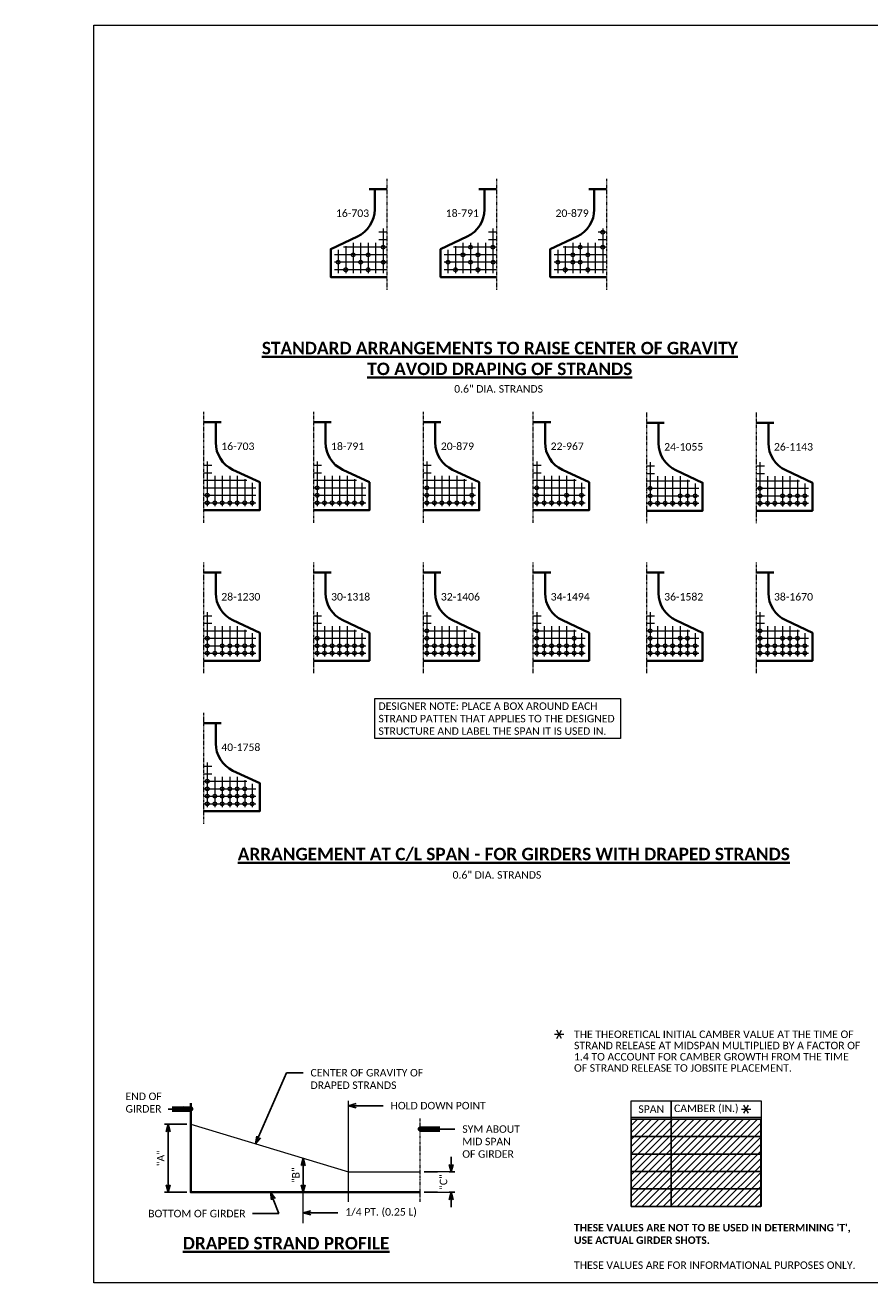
# Model space of a CAD drawing. Extents: x -388 to 987, y 70 to 322.
# Tile 13 of 16: x 255 to 424, y 70 to 322. Entities that reach past the tile are written whole.
import ezdxf
from ezdxf import colors
from ezdxf.entities.mleader import LeaderData, LeaderLine
from ezdxf.enums import TextEntityAlignment as Align
from ezdxf.math import Vec2, Vec3

# ---------------------------------------------------------------- set-up
doc = ezdxf.new("R2010")
doc.units = 0
doc.header["$MEASUREMENT"] = 0
doc.linetypes.add('Wisdot4', pattern=[0.28125, 0.125, -0.0625, 0.03125, -0.0625])
for name, color, linetype, lineweight in [('B_ANNO', 7, 'Continuous', 18), ('B_ANNO_DIM', 7, 'Continuous', 18), ('B_ANNO_SYMB', 7, 'Continuous', 18), ('B_ANNO_TEXT', 7, 'Continuous', 18), ('B_ANNO_TEXT_TITLE', 7, 'Continuous', 40), ('B_CNTR_GIRD', 2, 'Wisdot4', 18), ('B_CONC_GIRD', 50, 'Continuous', 40), ('B_DETAIL', 7, 'Continuous', 18), ('B_STEEL', 92, 'Continuous', 18)]:
    doc.layers.add(name, color=color, linetype=linetype, lineweight=lineweight)
doc.layers.add('B_ANNO_DESIGN_NOTES', color=1, linetype='Continuous', lineweight=18, true_color=0xff0000)
doc.layers.add('B_ANNO_NOPLOT', color=47, linetype='Continuous', lineweight=18, plot=False)
doc.styles.add('Annotative', font='calibri.ttf', dxfattribs={"height": 0.0625})
doc.styles.get("Standard").update_dxf_attribs({"font": 'calibri.ttf'})
doc.styles.add('Title', font='calibrib.ttf', dxfattribs={"height": 0.125})
doc.dimstyles.new('Annotative', dxfattribs={"dimscale": 0, "dimtxt": 0.0625, "dimasz": 0.0625, "dimexe": 0.03125, "dimexo": 0.03125, "dimgap": 0.03125, "dimtad": 1, "dimdec": 3, "dimzin": 3, "dimdsep": 46, "dimlunit": 4, "dimtxsty": 'Standard', "dimblk": 'OPEN30', "dimcen": 0.03125, "dimaunit": 1, "dimadec": 0, "dimazin": 3, "dimtfac": 0.75, "dimtdec": 3, "dimtofl": 0, "dimtmove": 0, "dimatfit": 3, "dimldrblk": 'OPEN30', "dimfxl": 1, "dimtfill": 1, "dimfrac": 1, "dimtolj": 1, "dimtzin": 0, "dimarcsym": 0})

# ---------------------------------------------------------------- blocks, each defined once
blk = doc.blocks.new('*T32')
at = {"layer": 'B_ANNO', "color": 0, "linetype": 'ByBlock', "lineweight": -2, "transparency": 16777216}
for p, q in [((0, 0), (26, 0)), ((0, 0), (0, -17.5)), ((8, 0), (8, -17.5)), ((26, 0), (26, -17.5)), ((0, -3.5), (26, -3.5)), ((0, -7), (26, -7)), ((0, -10.5), (26, -10.5)), ((0, -14), (26, -14)), ((0, -17.5), (26, -17.5))]:
    blk.add_line(p, q, dxfattribs=at)
blk = doc.blocks.new('_Open30')
at = {"color": 0, "linetype": 'ByBlock', "lineweight": -2}
for p, q in [((-1, 0.27), (0, 0)), ((0, 0), (-1, -0.27)), ((0, 0), (-1, 0))]:
    blk.add_line(p, q, dxfattribs=at)
blk = doc.blocks.new('*D46')
at = {"layer": 'B_ANNO_DIM', "color": 0, "lineweight": -2, "transparency": 16777216}
for p, q in [((18.67, 31.79), (14.17, 31.79)), ((14.92, 19.67), (14.92, 30.29)), ((18.67, 18.17), (14.17, 18.17))]:
    blk.add_line(p, q, dxfattribs=at)
at = {"layer": 'Defpoints', "color": 0, "transparency": 16777216}
for p in [(14.92, 31.79), (19.42, 31.79), (19.42, 18.17)]:
    blk.add_point(p, dxfattribs=at)
at = {"layer": 'B_ANNO_DIM', "color": 0, "lineweight": -2, "transparency": 16777216, "xscale": 1.5, "yscale": 1.5, "zscale": 1.5}
for p, rotation in [((14.92, 31.79), 90), ((14.92, 18.17), 270)]:
    blk.add_blockref('_Open30', p, dxfattribs=dict(at, rotation=rotation))
at = {"layer": 'B_ANNO_DIM', "color": 0, "transparency": 16777216, "insert": (13.41, 24.98), "char_height": 1.5, "attachment_point": 5, "rotation": 90, "bg_fill": 3, "box_fill_scale": 1.25, "bg_fill_color": 256, "bg_fill_true_color": 13158600, "bg_fill_transparency": 0}
blk.add_mtext('\\A1;"A"', dxfattribs=at)
blk = doc.blocks.new('*D47')
at = {"layer": 'B_ANNO_DIM', "color": 0, "lineweight": -2, "transparency": 16777216}
for p, q in [((71.59, 23.72), (71.59, 25.22)), ((66.21, 22.22), (72.34, 22.22)), ((66.21, 18.17), (72.34, 18.17)), ((71.59, 16.67), (71.59, 15.17))]:
    blk.add_line(p, q, dxfattribs=at)
at = {"layer": 'Defpoints', "color": 0, "transparency": 16777216}
for p in [(65.46, 22.22), (65.46, 18.17)]:
    blk.add_point(p, dxfattribs=at)
at = {"layer": 'B_ANNO_DIM', "color": 0, "lineweight": -2, "transparency": 16777216, "xscale": 1.5, "yscale": 1.5, "zscale": 1.5}
for p, rotation in [((71.59, 22.22), 270), ((71.59, 18.17), 90)]:
    blk.add_blockref('_Open30', p, dxfattribs=dict(at, rotation=rotation))
at = {"layer": 'B_ANNO_DIM', "color": 0, "transparency": 16777216, "insert": (70.07, 20.2), "char_height": 1.5, "attachment_point": 5, "rotation": 90, "bg_fill": 3, "box_fill_scale": 1.25, "bg_fill_color": 256, "bg_fill_true_color": 13158600, "bg_fill_transparency": 0}
blk.add_mtext('\\A1;"C"', dxfattribs=at)
at = {"layer": 'Defpoints', "color": 0, "transparency": 16777216}
blk.add_point((71.59, 22.22), dxfattribs=at)
blk = doc.blocks.new('*D52')
at = {"layer": 'B_ANNO_DIM', "color": 0, "lineweight": -2, "transparency": 16777216}
blk.add_line((41.98, 19.67), (41.98, 23.47), dxfattribs=at)
at = {"layer": 'Defpoints', "color": 0, "transparency": 16777216}
for p in [(41.98, 24.97), (41.98, 24.97), (41.98, 18.17)]:
    blk.add_point(p, dxfattribs=at)
at = {"layer": 'B_ANNO_DIM', "color": 0, "lineweight": -2, "transparency": 16777216, "xscale": 1.5, "yscale": 1.5, "zscale": 1.5}
for p, rotation in [((41.98, 24.97), 90), ((41.98, 18.17), 270)]:
    blk.add_blockref('_Open30', p, dxfattribs=dict(at, rotation=rotation))
at = {"layer": 'B_ANNO_DIM', "color": 0, "transparency": 16777216, "insert": (40.48, 21.57), "char_height": 1.5, "attachment_point": 5, "rotation": 90, "bg_fill": 3, "box_fill_scale": 1.25, "bg_fill_color": 256, "bg_fill_true_color": 13158600, "bg_fill_transparency": 0}
blk.add_mtext('\\A1;"B"', dxfattribs=at)
blk = doc.blocks.new('SYMBOLS')
at = {"layer": 'B_ANNO_SYMB', "color": 0, "lineweight": -2}
for p, q in [((-1.73, -0.79), (-1.26, 0.02)), ((-1.26, -0.79), (-1.73, 0.02)), ((-1.97, -0.38), (-1.03, -0.38))]:
    blk.add_line(p, q, dxfattribs=at)
blk = doc.blocks.new('STRAND ARANGEMENT DETAIL')
at = {"layer": 'B_CNTR_GIRD'}
blk.add_line((0, 22.29), (0, 0), dxfattribs=at)
at = {"layer": 'B_CONC_GIRD'}
blk.add_line((0, 20.23), (-3.56, 20.23), dxfattribs=at)
blk.add_lwpolyline([(0, 2.58), (-11.25, 2.58), (-11.25, 8.2), (-5.9, 10.7, 0.290745), (-2.44, 16.14), (-2.44, 20.23)], format="xyb", dxfattribs=at)
at = {"layer": 'B_DETAIL'}
for p, q in [((0, 11.58), (-1.64, 11.58)), ((-0.75, 12.32), (-0.75, 3.41)), ((-9.75, 8.07), (-9.75, 3.41)), ((0, 8.58), (-8.68, 8.58)), ((-8.25, 8.78), (-8.25, 3.41)), ((-6.75, 9.48), (-6.75, 3.41)), ((-5.25, 9.48), (-5.25, 3.41)), ((-3.75, 9.48), (-3.75, 3.41)), ((-2.25, 9.48), (-2.25, 3.41)), ((0, 10.08), (-1.64, 10.08)), ((0, 7.08), (-10.5, 7.08)), ((0, 5.58), (-10.5, 5.58)), ((0, 4.08), (-10.5, 4.08))]:
    blk.add_line(p, q, dxfattribs=at)
blk = doc.blocks.new('INS_G45W_BASE2')
at = {"layer": 'B_ANNO_DESIGN_NOTES'}
h = blk.add_hatch(dxfattribs=at)
h.set_pattern_fill('ANSI31', color=256, scale=8)
h.set_pattern_definition([(45, (120.6927, 24.0539), (-0.707107, 0.707107), [])])
h.paths.add_polyline_path([(133.6927, 32.8039), (133.6927, 15.3039), (107.6927, 15.3039), (107.6927, 32.8039)])
blk.add_line((115.6927, 32.8039, 0.8422), (115.6927, 36.4663, 0.8422))
at = {"layer": 'B_ANNO'}
blk.add_line((133.6927, 33.1546, 0.8422), (107.6927, 33.1546, 0.8422), dxfattribs=at)
at = {"layer": 'B_ANNO', "color": 8, "lineweight": 0}
blk.add_line((107.6927, 32.8039, 0.8422), (107.6927, 32.8039, 0.8422), dxfattribs=at)
at = {"layer": 'B_ANNO', "elevation": 0.8422}
blk.add_lwpolyline([(107.6927, 32.8039), (107.6927, 36.4663), (133.6927, 36.4663), (133.6927, 32.8039)], dxfattribs=at)
blk.add_lwpolyline([(133.6927, 32.8039), (133.6927, 15.3039), (107.6927, 15.3039), (107.6927, 32.8039)], close=True, dxfattribs=at)
at = {"layer": 'B_ANNO_DIM'}
for p, q in [((38.6, 42.0956, 0.8422), (41.0776, 42.0956, 0.8422)), ((51.0697, 16.236, 0.8422), (51.0697, 36.4704, 0.8422)), ((41.9835, 11.9463, 0.8422), (41.9835, 18.4565, 0.8422))]:
    blk.add_line(p, q, dxfattribs=at)
at = {"layer": 'B_CNTR_GIRD'}
blk.add_line((65.4285, 16.236, 0.8422), (65.4285, 32.9087, 0.8422), dxfattribs=at)
at = {"layer": 'B_STEEL'}
for centre in [(101.9743, 210.5044, 0.8422), (57.9743, 207.505, 0.8422), (75.4741, 207.505, 0.8422), (79.9741, 207.505, 0.8422), (97.4743, 207.5044, 0.8422), (101.9743, 207.5044, 0.8422), (48.9743, 204.505, 0.8422), (51.9743, 206.005, 0.8422), (53.4743, 204.505, 0.8422), (54.9743, 206.005, 0.8422), (58.0181, 204.5046, 0.8422), (70.9741, 204.505, 0.8422), (73.9741, 206.005, 0.8422), (75.4741, 204.505, 0.8422), (76.9741, 206.005, 0.8422), (80.0177, 204.5046, 0.8422), (92.9743, 204.5044, 0.8422), (95.9743, 206.0044, 0.8422), (95.9743, 204.5046, 0.8422), (97.4743, 204.5044, 0.8422), (98.9742, 206.0046, 0.8422), (50.4758, 203.005, 0.8422), (54.9758, 203.005, 0.8422), (72.4756, 203.005, 0.8422), (76.9756, 203.005, 0.8422), (94.4758, 203.0044, 0.8422), (98.9758, 203.0044, 0.8422), (44.7408, 159.3039, 0.8422), (66.7407, 159.3045, 0.8422), (88.7408, 159.3035), (111.4841, 159.1989, 0.8422), (133.4845, 159.1989, 0.8422), (22.7409, 157.8039, 0.8422), (22.7409, 156.3039, 0.8422), (24.2394, 156.3039, 0.8422), (25.7409, 156.3039, 0.8422), (27.2409, 156.3039, 0.8422), (28.7409, 156.3039, 0.8422), (30.2394, 156.3039, 0.8422), (31.7409, 156.3039, 0.8422), (44.7408, 157.8039, 0.8422), (44.7408, 156.3039, 0.8422), (46.2393, 156.3039, 0.8422), (47.7408, 156.3039, 0.8422), (49.2408, 156.3039, 0.8422), (50.7408, 156.3039, 0.8422), (52.2393, 156.3039, 0.8422), (53.7408, 156.3039, 0.8422), (66.7407, 157.8045, 0.8422), (66.7407, 156.3045, 0.8422), (68.2392, 156.3045, 0.8422), (69.7407, 156.3045, 0.8422), (71.2407, 156.3045, 0.8422), (72.7407, 156.3045, 0.8422), (74.2392, 156.3045, 0.8422), (75.7407, 157.8045, 0.8422), (75.7407, 156.3045, 0.8422), (88.7408, 157.8035), (88.7408, 156.3035), (90.2393, 156.3035), (91.7408, 156.3035), (93.2408, 156.3035), (94.7408, 157.8035), (94.7408, 156.3035), (96.2393, 156.3035), (97.7408, 157.8035), (97.7408, 156.3035), (111.4841, 157.6989, 0.8422), (111.4841, 156.1989, 0.8422), (112.9826, 156.1989, 0.8422), (114.4841, 156.1989, 0.8422), (115.9841, 156.1989, 0.8422), (117.4841, 157.6989, 0.8422), (117.4841, 156.1989, 0.8422), (118.9826, 156.1989, 0.8422), (118.9841, 157.6989, 0.8422), (120.484, 157.6989, 0.8422), (120.484, 156.1989, 0.8422), (133.4845, 157.6989, 0.8422), (133.4845, 156.1989, 0.8422), (134.983, 156.1989, 0.8422), (136.4845, 156.1989, 0.8422), (137.9845, 157.6989, 0.8422), (137.9845, 156.1989, 0.8422), (139.4845, 157.6989, 0.8422), (139.4845, 156.1989, 0.8422), (140.983, 156.1989, 0.8422), (140.9845, 157.6989, 0.8422), (142.4844, 157.6989, 0.8422), (142.4844, 156.1989, 0.8422), (22.7407, 129.1522, 0.8422), (44.7409, 129.1522, 0.8422), (66.7408, 130.6512, 0.8422), (66.7408, 129.1512, 0.8422), (88.7409, 130.6517, 0.8422), (88.7409, 129.1517, 0.8422), (96.2413, 129.1517, 0.8422), (111.4842, 130.6517, 0.8422), (111.4842, 129.1517, 0.8422), (117.4842, 129.1517, 0.8422), (118.9844, 129.1517, 0.8422), (133.4843, 130.6517, 0.8422), (133.4843, 129.1517, 0.8422), (137.984, 129.1517, 0.8422), (139.4843, 129.1517, 0.8422), (140.9842, 129.1517, 0.8422), (22.7407, 127.6522, 0.8422), (22.7407, 126.1522, 0.8422), (24.2392, 126.1522, 0.8422), (25.7407, 127.6522, 0.8422), (25.7407, 126.1522, 0.8422), (27.2407, 127.6522, 0.8422), (27.2407, 126.1522, 0.8422), (28.7407, 127.6522, 0.8422), (28.7407, 126.1522, 0.8422), (30.2392, 126.1522, 0.8422), (30.2407, 127.6522, 0.8422), (31.7407, 127.6522, 0.8422), (31.7407, 126.1522, 0.8422), (44.7409, 127.6522, 0.8422), (44.7409, 126.1522, 0.8422), (46.2394, 126.1522, 0.8422), (46.2409, 127.6522, 0.8422), (47.7409, 127.6522, 0.8422), (47.7409, 126.1522, 0.8422), (49.2409, 127.6522, 0.8422), (49.2409, 126.1522, 0.8422), (50.7409, 127.6522, 0.8422), (50.7409, 126.1522, 0.8422), (52.2394, 126.1522, 0.8422), (52.2409, 127.6522, 0.8422), (53.7409, 127.6522, 0.8422), (53.7409, 126.1522, 0.8422), (66.7408, 127.6512, 0.8422), (66.7408, 126.1512, 0.8422), (68.2393, 126.1512, 0.8422), (68.2408, 127.6512, 0.8422), (69.7408, 127.6512, 0.8422), (69.7408, 126.1512, 0.8422), (71.2408, 127.6512, 0.8422), (71.2408, 126.1512, 0.8422), (72.7408, 127.6512, 0.8422), (72.7408, 126.1512, 0.8422), (74.2393, 126.1512, 0.8422), (74.2408, 127.6512, 0.8422), (75.7408, 127.6512, 0.8422), (75.7408, 126.1512, 0.8422), (88.7409, 127.6517, 0.8422), (88.7409, 126.1517, 0.8422), (90.2394, 126.1517, 0.8422), (90.2409, 127.6517, 0.8422), (91.7409, 127.6517, 0.8422), (91.7409, 126.1517, 0.8422), (93.2409, 127.6517, 0.8422), (93.2409, 126.1517, 0.8422), (94.7409, 127.6517, 0.8422), (94.7409, 126.1517, 0.8422), (96.2394, 126.1517, 0.8422), (96.2409, 127.6517, 0.8422), (97.7409, 127.6517, 0.8422), (97.7409, 126.1517, 0.8422), (111.4842, 127.6517, 0.8422), (111.4842, 126.1517, 0.8422), (112.9827, 126.1517, 0.8422), (112.9842, 127.6517, 0.8422), (114.4842, 127.6517, 0.8422), (114.4842, 126.1517, 0.8422), (115.9842, 127.6517, 0.8422), (115.9842, 126.1517, 0.8422), (117.4842, 127.6517, 0.8422), (117.4842, 126.1517, 0.8422), (118.9826, 126.1517, 0.8422), (118.9841, 127.6517, 0.8422), (120.4841, 127.6517, 0.8422), (120.4841, 126.1517, 0.8422), (133.4843, 127.6517, 0.8422), (133.4843, 126.1517, 0.8422), (134.9828, 126.1517, 0.8422), (134.9843, 127.6517, 0.8422), (136.4843, 127.6517, 0.8422), (136.4843, 126.1517, 0.8422), (137.9843, 127.6517, 0.8422), (137.9843, 126.1517, 0.8422), (139.4843, 127.6517, 0.8422), (139.4843, 126.1517, 0.8422), (140.9827, 126.1517, 0.8422), (140.9842, 127.6517, 0.8422), (142.4842, 127.6517, 0.8422), (142.4842, 126.1517, 0.8422), (22.7409, 100.4995, 0.8422), (22.7409, 98.9995, 0.8422), (25.7409, 98.9995, 0.8422), (27.2409, 98.9995, 0.8422), (28.7409, 98.9995, 0.8422), (30.2409, 98.9995, 0.8422), (22.7409, 97.4995, 0.8422), (22.7409, 95.9995, 0.8422), (24.2394, 95.9995, 0.8422), (24.2409, 97.4995, 0.8422), (25.7409, 97.4995, 0.8422), (25.7409, 95.9995, 0.8422), (27.2409, 97.4995, 0.8422), (27.2409, 95.9995, 0.8422), (28.7409, 97.4995, 0.8422), (28.7409, 95.9995, 0.8422), (30.2394, 95.9995, 0.8422), (30.2409, 97.4995, 0.8422), (31.7409, 97.4995, 0.8422), (31.7409, 95.9995, 0.8422)]:
    blk.add_circle(centre, 0.375, dxfattribs=at)
at = {"layer": 'B_ANNO_SYMB', "xscale": 2, "yscale": 2, "zscale": 2}
for p in [(96.2271, 50.5605, 0.8422), (133.6927, 35.5789, 0.8422)]:
    blk.add_blockref('SYMBOLS', p, dxfattribs=at)
at = {"layer": 'B_CONC_GIRD'}
for p in [(58.7242, 198.9296, 0.8422), (80.7242, 198.9296, 0.8422), (102.7242, 198.9296, 0.8422)]:
    blk.add_blockref('STRAND ARANGEMENT DETAIL', p, dxfattribs=at)
at = {"layer": 'B_CONC_GIRD', "xscale": -1}
for p in [(21.9909, 152.2289, 0.8422), (43.9909, 152.2289, 0.8422), (65.9909, 152.2289, 0.8422), (87.9909, 152.2289, 0.8422), (110.7344, 152.1233, 0.8422), (132.7344, 152.1233, 0.8422), (21.9909, 122.0767, 0.8422), (43.9909, 122.0767, 0.8422), (65.9909, 122.0767, 0.8422), (87.9909, 122.0767, 0.8422), (110.7344, 122.0767, 0.8422), (132.7344, 122.0767, 0.8422), (21.9909, 91.9245, 0.8422)]:
    blk.add_blockref('STRAND ARANGEMENT DETAIL', p, dxfattribs=at)
at = {"layer": 'B_ANNO_DESIGN_NOTES', "insert": (57.0396, 116.3102, 0.8422), "char_height": 1.5, "width": 47.751133, "attachment_point": 1, "style": 'Annotative', "bg_fill": 16, "box_fill_scale": 1.5, "bg_fill_color": 256, "bg_fill_transparency": 0}
blk.add_mtext('DESIGNER NOTE: PLACE A BOX AROUND EACH STRAND PATTEN THAT APPLIES TO THE DESIGNED STRUCTURE AND LABEL THE SPAN IT IS USED IN.', dxfattribs=at)
at = {"layer": 'B_ANNO_TEXT', "style": 'Annotative'}
for s, insert, char_height, width, attachment_point in [('16-703', (55.169, 215.0722, 0.8422), 1.5, 6.745486, 3), ('18-791', (77.169, 215.0722, 0.8422), 1.5, 6.745486, 3), ('20-879', (99.169, 215.0722, 0.8422), 1.5, 6.745486, 3), ('16-703', (25.5461, 168.3715, 0.8422), 1.5, 6.745486, 1), ('18-791', (47.5461, 168.3715, 0.8422), 1.5, 6.745486, 1), ('20-879', (69.5461, 168.3715, 0.8422), 1.5, 6.745486, 1), ('22-967', (91.5461, 168.3715), 1.5, 6.745486, 1), ('24-1055', (114.2896, 168.2659, 0.8422), 1.5, 7.949167, 1), ('26-1143', (136.2896, 168.2659, 0.8422), 1.5, 7.949167, 1), ('28-1230', (25.5461, 138.2193, 0.8422), 1.5, 7.949167, 1), ('30-1318', (47.5461, 138.2193, 0.8422), 1.5, 7.949167, 1), ('32-1406', (69.5461, 138.2193, 0.8422), 1.5, 7.949167, 1), ('34-1494', (91.5461, 138.2193, 0.8422), 1.5, 7.949167, 1), ('36-1582', (114.2896, 138.2193, 0.8422), 1.5, 7.949167, 1), ('38-1670', (136.2896, 138.2197, 0.8422), 1.5, 7.949167, 1), ('40-1758', (25.5461, 108.0671, 0.8422), 1.5, 7.949167, 1), ('SPAN', (111.6927, 34.8105, 0.8422), 1.50002, 8, 5), ('CAMBER (IN.)', (122.7274, 34.8105, 0.8422), 1.500022, 14.069363, 5), ("{\\fCalibri|b1|i0|c0|p34;THESE VALUES ARE NOT TO BE USED IN DETERMINING 'T', USE ACTUAL GIRDER SHOTS.\\P}\\PTHESE VALUES ARE FOR INFORMATIONAL PURPOSES ONLY.", (96.2271, 11.8039, 0.8422), 1.500001, 57.484483, 1)]:
    blk.add_mtext(s, dxfattribs=dict(at, insert=insert, char_height=char_height, width=width, attachment_point=attachment_point))
at = {"layer": 'B_ANNO_TEXT', "attachment_point": 1, "line_spacing_factor": 0.8, "style": 'Annotative'}
for insert, char_height in [((72.218, 179.8728, 0.8422), 1.500001), ((71.89, 82.4892, 0.8422), 1.5)]:
    blk.add_mtext('0.6" DIA. STRANDS', dxfattribs=dict(at, insert=insert, char_height=char_height))
at = {"layer": 'B_ANNO_TEXT', "insert": (96.2271, 50.5605, 0.8422), "char_height": 1.5000008, "width": 57.484483, "attachment_point": 1, "line_spacing_factor": 0.9, "style": 'Annotative'}
blk.add_mtext('THE THEORETICAL INITIAL CAMBER VALUE AT THE TIME OF STRAND RELEASE AT MIDSPAN MULTIPLIED BY A FACTOR OF 1.4 TO ACCOUNT FOR CAMBER GROWTH FROM THE TIME OF STRAND RELEASE TO JOBSITE PLACEMENT.', dxfattribs=at)
at = {"layer": 'B_ANNO_TEXT', "style": 'Annotative'}
blk.add_attdef('HAU', text='', height=1.5, dxfattribs=at).set_placement((312.9622, 153.7281, 1.6845), align=Align.MIDDLE_CENTER)
at = {"layer": 'B_ANNO_TEXT_TITLE', "insert": (81.3488, 188.5533, 0.8422), "char_height": 2.4996, "attachment_point": 2, "style": 'Title'}
blk.add_mtext('{\\LSTANDARD ARRANGEMENTS TO RAISE CENTER OF GRAVITY\\PTO AVOID DRAPING OF STRANDS}', dxfattribs=at)
at = {"layer": 'B_ANNO_TEXT_TITLE', "line_spacing_factor": 0.8, "style": 'Title'}
for s, insert, char_height, attachment_point in [('{\\LARRANGEMENT AT C/L SPAN - FOR GIRDERS WITH DRAPED STRANDS}', (84.1594, 87.1794, 0.8422), 2.4996, 2), ('{\\LDRAPED STRAND PROFILE}', (17.8345, 9.2035, 0.8422), 2.499987, 1)]:
    blk.add_mtext(s, dxfattribs=dict(at, insert=insert, char_height=char_height, attachment_point=attachment_point))
at = {"layer": 'B_ANNO_DIM'}
dim = blk.add_linear_dim(base=(14.9171, 31.7875, 0.8422), p1=(19.419, 18.171, 0.8422), p2=(19.419, 31.7875, 0.8422), angle=270, text='"A"', dimstyle='Annotative', dxfattribs=at)
dim.commit()
dim.dimension.update_dxf_attribs({"geometry": '*D46', "text_midpoint": (13.4136, 24.9792, 0.8422)})
for points in [[(19.419, 34.8353, 0.8422), (15.7235, 34.8353, 0.8422)], [(65.4285, 30.8088, 0.8422), (69.3378, 30.8088, 0.8422)]]:
    blk.add_leader(points, dimstyle='Annotative', override={"dimscale": 0, "dimtxt": 0.0625, "dimasz": 0.0625, "dimgap": 0.75, "dimtad": 1, "dimtxsty": 'Annotative', "dimclrd": 0, "dimldrblk": 'Open30', "dimlwd": 65534}, dxfattribs=at)
ml = blk.add_multileader_mtext('Standard', dxfattribs=at)
ml.set_content('CENTER OF GRAVITY OF\\PDRAPED STRANDS', color=256)
ml.set_leader_properties()
ml.set_arrow_properties(name='OPEN30')
ml.build(insert=Vec2(0, 0))
ml.multileader.update_dxf_attribs({"dogleg_length": 0.125, "arrow_head_size": 1.5, "scale": 24})
ctx = ml.context
ctx.base_point, ctx.scale, ctx.char_height, ctx.arrow_head_size, ctx.landing_gap_size, ctx.plane_origin = Vec3(41.924, 42.0956, 0.8422), 24, 1.5, 1.5, 1.5, Vec3(32.4185, 27.858, 0.8422)
notes = []
notes.append((ctx, [(0, (1, 1, 0), (41.0776, 42.0956, 0.8422), (1, 0), 0.8464, [(0, [(32.4185, 27.858, 0.8422), (38.6, 42.0956, 0.8422)], 0, [])])]))
ctx.mtext.insert, ctx.mtext.flow_direction = Vec3(43.424, 42.8566, 0.8422), 5
ml = blk.add_multileader_mtext('Standard', dxfattribs=at)
ml.set_content('HOLD DOWN POINT', color=256)
ml.set_leader_properties()
ml.set_arrow_properties(name='OPEN30')
ml.build(insert=Vec2(0, 0))
ml.multileader.update_dxf_attribs({"dogleg_length": 0.125, "arrow_head_size": 1.5, "scale": 24})
ctx = ml.context
ctx.base_point, ctx.scale, ctx.char_height, ctx.arrow_head_size, ctx.landing_gap_size, ctx.plane_origin = Vec3(57.979, 35.5006, 0.8422), 24, 1.5, 1.5, 1.5, Vec3(51.0697, 35.5006, 0.8422)
notes.append((ctx, [(0, (1, 1, 0), (54.979, 35.5006, 0.8422), (1, 0), 3, [(0, [(51.0697, 35.5006, 0.8422)], 0, [])])]))
ctx.mtext.insert, ctx.mtext.flow_direction = Vec3(59.479, 36.2616, 0.8422), 5
for ctx, leaders in notes:
    for number, flags, end, landing, length, lines in leaders:
        leader = LeaderData()
        leader.index, (leader.has_last_leader_line, leader.has_dogleg_vector, leader.attachment_direction) = number, flags
        leader.last_leader_point, leader.dogleg_vector, leader.dogleg_length = Vec3(end), Vec3(landing), length
        for number, points, colour, breaks in lines:
            line = LeaderLine()
            line.index, line.vertices, line.color, line.breaks = number, Vec3.list(points), colors.encode_raw_color(colour), breaks
            leader.lines.append(line)
        ctx.leaders.append(leader)
for base, p1, p2, text, picture, middle in [((71.5857, 22.2201, 0.8422), (65.4592, 18.171, 0.8422), (65.4592, 22.2201, 0.8422), '"C"', '*D47', (70.0707, 20.1955, 0.8422)), ((41.9835, 24.9667, 0.8422), (41.9835, 18.171, 0.8422), (41.9835, 24.9667, 0.8422), '"B"', '*D52', (40.4835, 21.5688, 0.8422))]:
    dim = blk.add_linear_dim(base=base, p1=p1, p2=p2, angle=270, text=text, dimstyle='Annotative', dxfattribs=at)
    dim.commit()
    dim.dimension.update_dxf_attribs({"geometry": picture, "text_midpoint": middle})
ml = blk.add_multileader_mtext('Standard', dxfattribs=at)
ml.set_content('END OF\\PGIRDER', color=256)
ml.set_leader_properties()
ml.set_arrow_properties(name='OPEN30')
ml.build(insert=Vec2(0, 0))
ml.multileader.update_dxf_attribs({"text_right_attachment_type": 3, "dogleg_length": 0.125, "arrow_head_size": 1.5, "scale": 24})
ctx = ml.context
ctx.base_point, ctx.scale, ctx.char_height, ctx.arrow_head_size, ctx.landing_gap_size, ctx.plane_origin = Vec3(4.8632, 37.3642, 0.8422), 24, 1.5, 1.5, 1.5, Vec3(19.419, 34.8353, 0.8422)
ctx.right_attachment = 3
notes = []
notes.append((ctx, [(0, (1, 1, 0), (17.9293, 34.8353, 0.8422), (-1, 0), 3, [(0, [(19.419, 34.8353, 0.8422)], 0, [])])]))
ctx.mtext.insert, ctx.mtext.flow_direction = Vec3(6.3632, 38.1246, 0.8422), 5
ml = blk.add_multileader_mtext('Standard', dxfattribs=at)
ml.set_content('BOTTOM OF GIRDER', color=256)
ml.set_leader_properties()
ml.set_arrow_properties(name='OPEN30')
ml.build(insert=Vec2(0, 0))
ml.multileader.update_dxf_attribs({"dogleg_length": 0.125, "arrow_head_size": 1.5, "scale": 24})
ctx = ml.context
ctx.base_point, ctx.scale, ctx.char_height, ctx.arrow_head_size, ctx.landing_gap_size, ctx.plane_origin = Vec3(9.4038, 13.8725, 0.8422), 24, 1.5, 1.5, 1.5, Vec3(35.4232, 18.171, 0.8422)
notes.append((ctx, [(0, (1, 1, 0), (34.8334, 13.8725, 0.8422), (-1, 0), 3, [(0, [(35.4232, 18.171, 0.8422), (37.05, 13.8725, 0.8422)], 0, [])])]))
ctx.mtext.insert, ctx.mtext.flow_direction = Vec3(10.9038, 14.6335, 0.8422), 5
for ctx, leaders in notes:
    for number, flags, end, landing, length, lines in leaders:
        leader = LeaderData()
        leader.index, (leader.has_last_leader_line, leader.has_dogleg_vector, leader.attachment_direction) = number, flags
        leader.last_leader_point, leader.dogleg_vector, leader.dogleg_length = Vec3(end), Vec3(landing), length
        for number, points, colour, breaks in lines:
            line = LeaderLine()
            line.index, line.vertices, line.color, line.breaks = number, Vec3.list(points), colors.encode_raw_color(colour), breaks
            leader.lines.append(line)
        ctx.leaders.append(leader)
at = {"layer": 'B_ANNO_NOPLOT', "flags": 128}
blk.add_lwpolyline([(0, 252), (323.9277, 252), (323.9277, 238.8552), (378, 238.8552), (378, 40.4996), (316.5708, 40.4996), (316.5708, 0), (0, 0), (0, 252)], dxfattribs=at)
at = {"layer": 'B_CONC_GIRD', "elevation": 0.8422}
blk.add_lwpolyline([(19.419, 36.0198), (19.419, 18.171), (65.4592, 18.171)], dxfattribs=at)
at = {"layer": 'B_STEEL', "elevation": 0.8422}
blk.add_lwpolyline([(19.419, 31.7875), (51.0697, 22.2201), (65.4592, 22.2201)], dxfattribs=at)
at = {"layer": 'B_ANNO_DIM'}
ml = blk.add_multileader_mtext('Standard', dxfattribs=at)
ml.set_content('SYM ABOUT\\PMID SPAN\\POF GIRDER', color=256)
ml.set_leader_properties()
ml.set_arrow_properties(name='OPEN30')
ml.build(insert=Vec2(0, 0))
ml.multileader.update_dxf_attribs({"dogleg_length": 0.125, "arrow_head_size": 1.5, "scale": 24})
ctx = ml.context
ctx.base_point, ctx.scale, ctx.char_height, ctx.arrow_head_size, ctx.landing_gap_size, ctx.plane_origin = Vec3(72.3378, 30.8088, 0.8422), 24, 1.5, 1.5, 1.5, Vec3(65.4285, 30.8088, 0.8422)
notes = []
notes.append((ctx, [(0, (1, 1, 0), (69.3378, 30.8088, 0.8422), (1, 0), 3, [(0, [(65.4285, 30.8088, 0.8422)], 0, [])])]))
ctx.mtext.insert, ctx.mtext.flow_direction = Vec3(73.8378, 31.5698, 0.8422), 5
ml = blk.add_multileader_mtext('Standard', dxfattribs=at)
ml.set_content('1/4 PT. (0.25 L)', color=256)
ml.set_leader_properties()
ml.set_arrow_properties(name='OPEN30')
ml.build(insert=Vec2(0, 0))
ml.multileader.update_dxf_attribs({"dogleg_length": 0.125, "arrow_head_size": 1.5, "scale": 24})
ctx = ml.context
ctx.base_point, ctx.scale, ctx.char_height, ctx.arrow_head_size, ctx.landing_gap_size, ctx.plane_origin = Vec3(48.8928, 14.0257, 0.8422), 24, 1.5, 1.5, 1.5, Vec3(41.9835, 14.0257, 0.8422)
notes.append((ctx, [(0, (1, 1, 0), (45.8928, 14.0257, 0.8422), (1, 0), 3, [(0, [(41.9835, 14.0257, 0.8422)], 0, [])])]))
ctx.mtext.insert, ctx.mtext.flow_direction = Vec3(50.3928, 14.9748, 0.8422), 5
for ctx, leaders in notes:
    for number, flags, end, landing, length, lines in leaders:
        leader = LeaderData()
        leader.index, (leader.has_last_leader_line, leader.has_dogleg_vector, leader.attachment_direction) = number, flags
        leader.last_leader_point, leader.dogleg_vector, leader.dogleg_length = Vec3(end), Vec3(landing), length
        for number, points, colour, breaks in lines:
            line = LeaderLine()
            line.index, line.vertices, line.color, line.breaks = number, Vec3.list(points), colors.encode_raw_color(colour), breaks
            leader.lines.append(line)
        ctx.leaders.append(leader)

msp = doc.modelspace()

# ---------------------------------------------------------------- block references
msp.add_blockref('*T32', (376.38, 102.82))

# ---------------------------------------------------------------- next in the draw order: block references
msp.add_blockref('INS_G45W_BASE2', (268.69, 70.01, -0.84))

doc.saveas('drawing.dxf')
